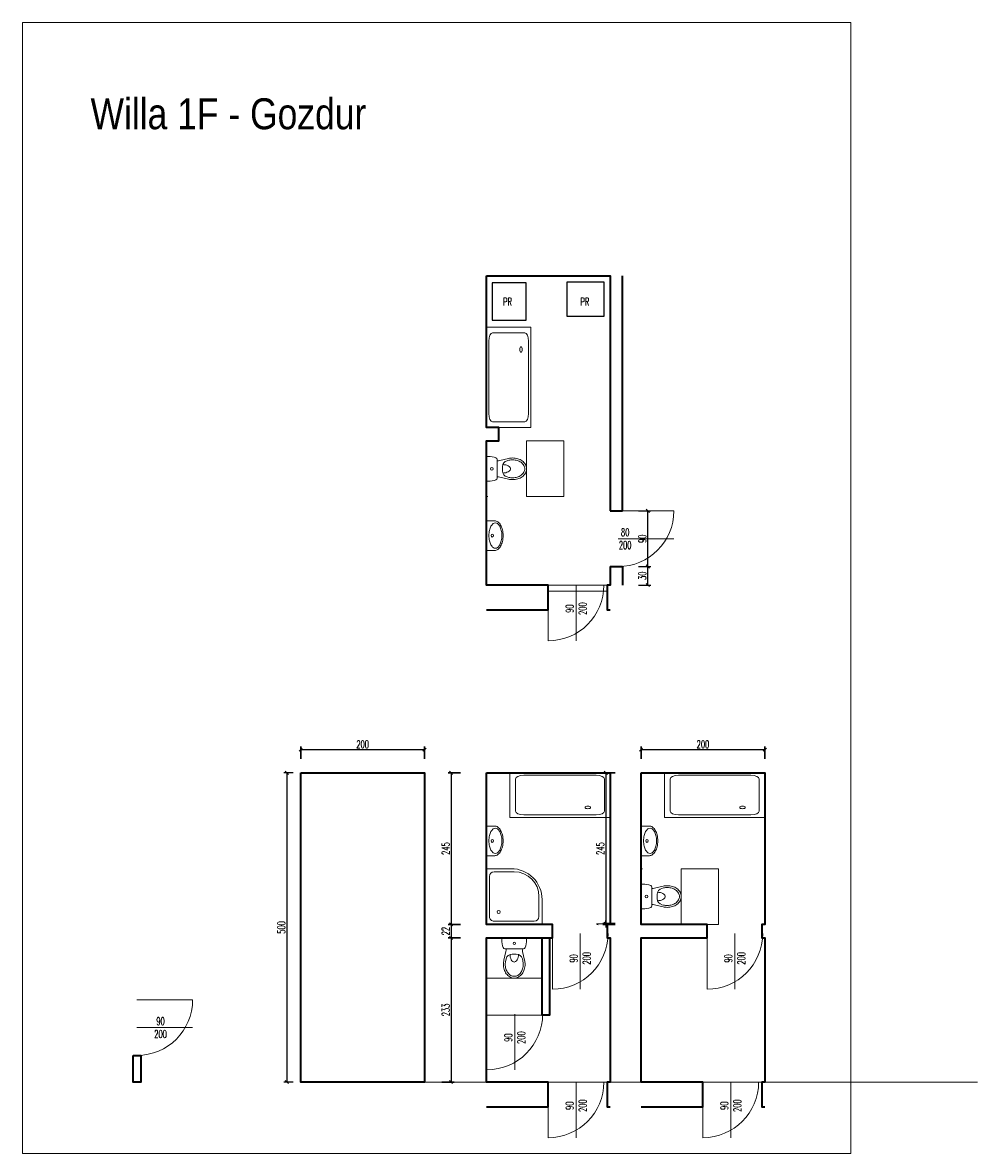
# Model space of a CAD drawing. Extents: x 33706 to 249013, y -74890 to 17912.
# Tile 17 of 175: x 60225 to 61768, y 10454 to 12282. Entities that reach past the tile are written whole.
import ezdxf
from ezdxf.lldxf.tags import DXFTag

# ---------------------------------------------------------------- set-up
doc = ezdxf.new("R2010")
doc.units = 0
doc.header["$MEASUREMENT"] = 0
doc.layers.add('__LT_konstrukcja', color=12, linetype='Continuous')
for name, color, linetype, lineweight in [('_konstrukcja', 96, 'Continuous', 20), ('_stolarka', 1, 'Continuous', 13), ('A-ARM', 1, 'Continuous', 15), ('ściany', 1, 'Continuous', 30)]:
    doc.layers.add(name, color=color, linetype=linetype, lineweight=lineweight)
doc.styles.add('Arial narrow', font='ARIALN.TTF')
doc.styles.add('SIMPLEX', font='SIMPLEX.shx', dxfattribs={"width": 0.6})
tags = doc.linetypes.add('HIDDEN', pattern=[0.375, 0.25, -0.125]).pattern_tags.tags
tags[6:7] = [DXFTag(74, 4), DXFTag(75, 0), DXFTag(340, '0'), DXFTag(46, 1.0), DXFTag(50, 0.0), DXFTag(44, 0.0), DXFTag(45, 0.0)]
tags[4:5] = [DXFTag(74, 4), DXFTag(75, 0), DXFTag(340, '0'), DXFTag(46, 1.0), DXFTag(50, 0.0), DXFTag(44, 0.0), DXFTag(45, 0.0)]
doc.dimstyles.new('1-50 cm', dxfattribs={"dimscale": 0.5, "dimtxt": 25, "dimasz": 10, "dimexe": 10, "dimexo": 25, "dimgap": 5, "dimtad": 1, "dimdec": 0, "dimdsep": 46, "dimtxsty": 'SIMPLEX', "dimblk": 'OBLIQUE', "dimcen": 0, "dimadec": 1, "dimazin": 0, "dimtfac": 0.028571, "dimtdec": 1, "dimtix": 1, "dimtmove": 1, "dimatfit": 2, "dimldrblk": 'DOT', "dimfxl": 30, "dimfxlon": 1, "dimtolj": 1, "dimlwe": -1, "dimarcsym": 0})

# ---------------------------------------------------------------- blocks, each defined once
blk = doc.blocks.new('_arm_brodzik prost 90')
at = {"layer": 'A-ARM', "color": 0}
for p, q in [((0, 90), (90, 90)), ((0, 0), (0, 90)), ((12.5, 85), (77.5, 85)), ((90, 90), (90, 0)), ((5, 12.5), (5, 77.5)), ((85, 77.5), (85, 12.5)), ((90, 0), (0, 0)), ((77.5, 5), (12.5, 5))]:
    blk.add_line(p, q, dxfattribs=at)
blk.add_circle((20, 20), 2.5, dxfattribs=at)
for centre, start, end in [((12.5, 77.5), 90, 180), ((77.5, 77.5), 0, 90), ((12.5, 12.5), 180, 270), ((77.5, 12.5), 270, 0)]:
    blk.add_arc(centre, 7.5, start, end, dxfattribs=at)
blk = doc.blocks.new('_arm_brodzik owal 90')
at = {"layer": 'A-ARM', "color": 0}
for p, q in [((-45, 85), (-12.5, 85)), ((-40, 90), (0, 90)), ((-5, 77.5), (-5, 12.5)), ((0, 90), (0, 0)), ((-90, 0), (-90, 40)), ((-85, 12.5), (-85, 45)), ((0, 0), (-90, 0)), ((-12.5, 5), (-77.5, 5))]:
    blk.add_line(p, q, dxfattribs=at)
blk.add_circle((-20, 20), 2.5, dxfattribs=at)
for centre, radius, start, end in [((-40, 40), 50, 90, 180), ((-45, 45), 40, 90, 180), ((-12.5, 77.5), 7.5, 0, 90), ((-77.5, 12.5), 7.5, 180, 270), ((-12.5, 12.5), 7.5, 270, 0)]:
    blk.add_arc(centre, radius, start, end, dxfattribs=at)
blk = doc.blocks.new('dr100_uniwersalne')
at = {"layer": '_stolarka', "color": 0, "linetype": 'ByBlock', "ltscale": 50}
blk.add_line((50, 0), (50, 100), dxfattribs=at)
blk.add_lwpolyline([(0, 0), (0, 100)], dxfattribs=at)
blk.add_arc((0, 0), 100, 0, 90, dxfattribs=at)
blk = doc.blocks.new('wc')
at = {"layer": 'A-ARM', "color": 0}
for p, q in [((-16.7, 35.7), (-13.5, 21.9)), ((-13.8, 36.4), (-13.2, 33.7)), ((3.4, 26), (-3.4, 26)), ((13.8, 36.4), (13.2, 33.7)), ((16.7, 35.7), (13.5, 21.9)), ((17.1, 0), (-17.1, 0)), ((-15, 17.5), (15, 17.5))]:
    blk.add_line(p, q, dxfattribs=at)
at = {"layer": 'A-ARM', "color": 0, "linetype": 'HIDDEN', "lineweight": 13, "ltscale": 50}
blk.add_lwpolyline([(45, 65), (45, 125), (-45, 125), (-45, 65)], close=True, dxfattribs=at)
at = {"layer": 'A-ARM', "color": 0}
for points in [[(17.5, 42.5, 0.072039), (16.3, 50.8, 0.083339), (12.9, 57.8, 0.106661), (7.1, 63.1, 0.132138), (0, 65, 0.132138), (-7.1, 63.1, 0.106661), (-12.9, 57.8, 0.083339), (-16.3, 50.8, 0.072039), (-17.5, 42.5, 0.05824), (-16.7, 35.7, 0.083339)], [(14.5, 42.5, 0.072039), (13.4, 50, 0.083339), (10.5, 56, 0.106661), (5.6, 60.5, 0.132138), (0, 62, 0.132138), (-5.6, 60.5, 0.106661), (-10.5, 56, 0.083339), (-13.4, 50, 0.072039), (-14.5, 42.5, 0.05824), (-13.8, 36.4, 0.05824)], [(6.8, 26.6, 0.047502), (6.3, 31.2, 0.067446), (4.8, 35.2, 0.105232), (2.3, 38.2, 0.168531), (0, 39, 0.168531), (-2.3, 38.2, 0.105232), (-4.8, 35.2, 0.067446), (-6.3, 31.2, 0.047502), (-6.8, 26.6, 0.053598)], [(13.8, 36.4, 0.05824), (14.5, 42.5, 0.05824)], [(16.7, 35.7, 0.05824), (17.5, 42.5, 0.072039)]]:
    blk.add_lwpolyline(points, format="xyb", dxfattribs=at)
at = {"layer": 'A-ARM', "color": 0, "linetype": 'HIDDEN', "lineweight": 13, "ltscale": 50}
for points in [[(-45, 0), (-45, 2.5)], [(-42.5, 0), (-45, 0)], [(45, 0), (42.5, 0)], [(45, 0), (45, 2.5)]]:
    blk.add_lwpolyline(points, dxfattribs=at)
at = {"layer": 'A-ARM', "color": 0}
blk.add_circle((0, 8.8), 1.96, dxfattribs=at)
for centre, radius, start, end in [((-33, 17.4), 20, 0.3283, 13.0047), ((-3.4, 36), 10, 193.0047, 270), ((3.4, 36), 10, 270, 346.9953), ((33, 17.4), 20, 166.9953, 179.6717), ((16.9, 2.7), 37, 159.6583, 179.4624), ((-17.1, 3), 3, 179.4624, 270), ((-15, 14.5), 3, 90, 159.6583), ((15, 14.5), 3, 20.3417, 90), ((17.1, 3), 3, 270, 0.5376), ((-16.9, 2.7), 37, 0.5376, 20.3417)]:
    blk.add_arc(centre, radius, start, end, dxfattribs=at)
blk = doc.blocks.new('_OBLIQUE')
at = {"color": 0, "linetype": 'ByBlock', "lineweight": -2}
for p, q in [((-0.5, -0.5), (0.5, 0.5)), ((0, 0), (0, 0))]:
    blk.add_line(p, q, dxfattribs=at)
blk = doc.blocks.new('*D10417')
at = {"layer": 'DEFPOINTS', "color": 0, "lineweight": 18, "ltscale": 50}
for p in [(60874.3, 11106.6), (60674.3, 11069), (60874.3, 11069)]:
    blk.add_point(p, dxfattribs=at)
at = {"layer": 'ściany', "color": 0, "ltscale": 50}
for p, q in [((60674.3, 11091.6), (60674.3, 11111.6)), ((60874.3, 11091.6), (60874.3, 11111.6))]:
    blk.add_line(p, q, dxfattribs=at)
at = {"layer": 'ściany', "color": 0, "lineweight": -2, "ltscale": 50}
blk.add_line((60674.3, 11106.6), (60874.3, 11106.6), dxfattribs=at)
at = {"layer": 'ściany', "color": 0, "lineweight": -2, "ltscale": 50, "xscale": 5, "yscale": 5, "zscale": 5, "rotation": 180}
blk.add_blockref('_OBLIQUE', (60674.3, 11106.6), dxfattribs=at)
at = {"layer": 'ściany', "color": 0, "lineweight": -2, "ltscale": 50, "xscale": 5, "yscale": 5, "zscale": 5}
blk.add_blockref('_OBLIQUE', (60874.3, 11106.6), dxfattribs=at)
at = {"layer": 'ściany', "color": 0, "lineweight": 18, "ltscale": 50, "insert": (60774.3, 11115.3), "char_height": 12.5, "attachment_point": 5, "style": 'SIMPLEX'}
blk.add_mtext('\\A1;200', dxfattribs=at)
blk = doc.blocks.new('_Dot')
at = {"color": 0, "lineweight": -2}
blk.add_line((-0.5, 0), (-1, 0), dxfattribs=at)
at = {"color": 0, "const_width": 0.5}
blk.add_lwpolyline([(-0.25, 0, 1), (0.25, 0, 1)], format="xyb", close=True, dxfattribs=at)
blk = doc.blocks.new('*D10418')
at = {"layer": 'DEFPOINTS', "color": 0, "lineweight": 18, "ltscale": 50}
for p in [(60974.3, 11069), (60917.3, 10824), (60974.3, 10824)]:
    blk.add_point(p, dxfattribs=at)
at = {"layer": 'ściany', "color": 0, "ltscale": 50}
for p, q in [((60932.3, 11069), (60912.3, 11069)), ((60932.3, 10824), (60912.3, 10824))]:
    blk.add_line(p, q, dxfattribs=at)
at = {"layer": 'ściany', "color": 0, "lineweight": -2, "ltscale": 50}
blk.add_line((60917.3, 11069), (60917.3, 10824), dxfattribs=at)
at = {"layer": 'ściany', "color": 0, "lineweight": -2, "ltscale": 50, "xscale": 5, "yscale": 5, "zscale": 5}
for p, rotation in [((60917.3, 11069), 90), ((60917.3, 10824), 270)]:
    blk.add_blockref('_OBLIQUE', p, dxfattribs=dict(at, rotation=rotation))
at = {"layer": 'ściany', "color": 0, "lineweight": 18, "ltscale": 50, "insert": (60908.6, 10946.5), "char_height": 12.5, "attachment_point": 5, "rotation": 90, "style": 'SIMPLEX'}
blk.add_mtext('\\A1;245', dxfattribs=at)
blk = doc.blocks.new('*D10419')
at = {"layer": 'DEFPOINTS', "color": 0, "lineweight": 18, "ltscale": 50}
for p in [(60974.3, 10824), (60917.3, 10802), (60975.6, 10802)]:
    blk.add_point(p, dxfattribs=at)
at = {"layer": 'ściany', "color": 0, "ltscale": 50}
for p, q in [((60932.3, 10824), (60912.3, 10824)), ((60932.3, 10802), (60912.3, 10802))]:
    blk.add_line(p, q, dxfattribs=at)
at = {"layer": 'ściany', "color": 0, "lineweight": -2, "ltscale": 50}
blk.add_line((60917.3, 10824), (60917.3, 10802), dxfattribs=at)
at = {"layer": 'ściany', "color": 0, "lineweight": -2, "ltscale": 50, "xscale": 5, "yscale": 5, "zscale": 5}
for p, rotation in [((60917.3, 10824), 90), ((60917.3, 10802), 270)]:
    blk.add_blockref('_OBLIQUE', p, dxfattribs=dict(at, rotation=rotation))
at = {"layer": 'ściany', "color": 0, "lineweight": 18, "ltscale": 50, "insert": (60908.6, 10813), "char_height": 12.5, "attachment_point": 5, "rotation": 90, "style": 'SIMPLEX'}
blk.add_mtext('\\A1;22', dxfattribs=at)
blk = doc.blocks.new('*D10420')
at = {"layer": 'DEFPOINTS', "color": 0, "lineweight": 18, "ltscale": 50}
for p in [(60974.3, 10802), (60674.3, 10569), (60917.3, 10569)]:
    blk.add_point(p, dxfattribs=at)
at = {"layer": 'ściany', "color": 0, "ltscale": 50}
for p, q in [((60932.3, 10802), (60912.3, 10802)), ((60902.3, 10569), (60922.3, 10569))]:
    blk.add_line(p, q, dxfattribs=at)
at = {"layer": 'ściany', "color": 0, "lineweight": -2, "ltscale": 50}
blk.add_line((60917.3, 10802), (60917.3, 10569), dxfattribs=at)
at = {"layer": 'ściany', "color": 0, "lineweight": -2, "ltscale": 50, "xscale": 5, "yscale": 5, "zscale": 5}
for p, rotation in [((60917.3, 10802), 90), ((60917.3, 10569), 270)]:
    blk.add_blockref('_OBLIQUE', p, dxfattribs=dict(at, rotation=rotation))
at = {"layer": 'ściany', "color": 0, "lineweight": 18, "ltscale": 50, "insert": (60908.6, 10685.5), "char_height": 12.5, "attachment_point": 5, "rotation": 90, "style": 'SIMPLEX'}
blk.add_mtext('\\A1;233', dxfattribs=at)
blk = doc.blocks.new('*D10422')
at = {"layer": 'DEFPOINTS', "color": 0, "lineweight": 18, "ltscale": 50}
for p in [(61224.3, 11069), (61167.3, 10824), (61224.3, 10824)]:
    blk.add_point(p, dxfattribs=at)
at = {"layer": 'ściany', "color": 0, "ltscale": 50}
for p, q in [((61182.3, 11069), (61162.3, 11069)), ((61182.3, 10824), (61162.3, 10824))]:
    blk.add_line(p, q, dxfattribs=at)
at = {"layer": 'ściany', "color": 0, "lineweight": -2, "ltscale": 50}
blk.add_line((61167.3, 11069), (61167.3, 10824), dxfattribs=at)
at = {"layer": 'ściany', "color": 0, "lineweight": -2, "ltscale": 50, "xscale": 5, "yscale": 5, "zscale": 5}
for p, rotation in [((61167.3, 11069), 90), ((61167.3, 10824), 270)]:
    blk.add_blockref('_OBLIQUE', p, dxfattribs=dict(at, rotation=rotation))
at = {"layer": 'ściany', "color": 0, "lineweight": 18, "ltscale": 50, "insert": (61158.6, 10946.5), "char_height": 12.5, "attachment_point": 5, "rotation": 90, "style": 'SIMPLEX'}
blk.add_mtext('\\A1;245', dxfattribs=at)
blk = doc.blocks.new('*D10423')
at = {"layer": 'DEFPOINTS', "color": 0, "lineweight": 18, "ltscale": 50}
for p in [(61167.3, 10825.2), (61224.3, 10825.2), (61224.3, 10824)]:
    blk.add_point(p, dxfattribs=at)
at = {"layer": 'ściany', "color": 0, "ltscale": 50}
for p, q in [((61182.3, 10825.2), (61162.3, 10825.2)), ((61182.3, 10824), (61162.3, 10824))]:
    blk.add_line(p, q, dxfattribs=at)
at = {"layer": 'ściany', "color": 0, "lineweight": -2, "ltscale": 50}
for p, q in [((61167.3, 10825.2), (61167.3, 10830.2)), ((61167.3, 10824), (61167.3, 10825.2)), ((61167.3, 10824), (61167.3, 10819))]:
    blk.add_line(p, q, dxfattribs=at)
at = {"layer": 'ściany', "color": 0, "lineweight": -2, "ltscale": 50, "xscale": 5, "yscale": 5, "zscale": 5}
for p, rotation in [((61167.3, 10825.2), 270), ((61167.3, 10824), 90)]:
    blk.add_blockref('_OBLIQUE', p, dxfattribs=dict(at, rotation=rotation))
at = {"layer": 'ściany', "color": 0, "lineweight": 18, "ltscale": 50, "insert": (61158.6, 10824.6), "char_height": 12.5, "attachment_point": 5, "rotation": 90, "style": 'SIMPLEX'}
blk.add_mtext('\\A1;1', dxfattribs=at)
blk = doc.blocks.new('*D10421')
at = {"layer": 'DEFPOINTS', "color": 0, "lineweight": 18, "ltscale": 50}
for p in [(61424.3, 11106.6), (61224.3, 11069), (61424.3, 11069)]:
    blk.add_point(p, dxfattribs=at)
at = {"layer": 'ściany', "color": 0, "ltscale": 50}
for p, q in [((61224.3, 11091.6), (61224.3, 11111.6)), ((61424.3, 11091.6), (61424.3, 11111.6))]:
    blk.add_line(p, q, dxfattribs=at)
at = {"layer": 'ściany', "color": 0, "lineweight": -2, "ltscale": 50}
blk.add_line((61224.3, 11106.6), (61424.3, 11106.6), dxfattribs=at)
at = {"layer": 'ściany', "color": 0, "lineweight": -2, "ltscale": 50, "xscale": 5, "yscale": 5, "zscale": 5, "rotation": 180}
blk.add_blockref('_OBLIQUE', (61224.3, 11106.6), dxfattribs=at)
at = {"layer": 'ściany', "color": 0, "lineweight": -2, "ltscale": 50, "xscale": 5, "yscale": 5, "zscale": 5}
blk.add_blockref('_OBLIQUE', (61424.3, 11106.6), dxfattribs=at)
at = {"layer": 'ściany', "color": 0, "lineweight": 18, "ltscale": 50, "insert": (61324.3, 11115.3), "char_height": 12.5, "attachment_point": 5, "style": 'SIMPLEX'}
blk.add_mtext('\\A1;200', dxfattribs=at)
blk = doc.blocks.new('_arm_umywalka')
at = {"layer": 'A-ARM', "color": 0}
for p, q in [((-20, 13.5), (-20, 0)), ((-20, 0), (20, 0)), ((20, 0), (20, 13.5))]:
    blk.add_line(p, q, dxfattribs=at)
blk.add_lwpolyline([(20, 13.5, 0.138474), (18.6, 18.4, 0.107069), (14.1, 23, 0.080452), (8, 25.9, 0.068264), (0, 27, 0.068264), (-8, 25.9, 0.080452), (-14.1, 23, 0.107069), (-18.6, 18.4, 0.138474), (-20, 13.5, 0.138474)], format="xyb", dxfattribs=at)
blk.add_lwpolyline([(-17, 14.5, 0.138474), (-16.1, 11.2, 0.107069), (-12.5, 7.4, 0.080452), (-7.1, 5, 0.068264), (0, 4, 0.068264), (7.1, 5, 0.080452), (12.5, 7.4, 0.107069), (16.1, 11.2, 0.138474), (17, 14.5, 0.138474), (16.1, 17.8, 0.107069), (12.5, 21.6, 0.080452), (7.1, 24, 0.068264), (0, 25, 0.068264), (-7.1, 24, 0.080452), (-12.5, 21.6, 0.107069), (-16.1, 17.8, 0.138474)], format="xyb", close=True, dxfattribs=at)
blk.add_circle((0, 9.5), 2, dxfattribs=at)
blk = doc.blocks.new('*D10452')
at = {"layer": '__LT_konstrukcja', "color": 0, "ltscale": 50}
for p, q in [((60661.8, 11069), (60646.8, 11069)), ((60661.8, 10569), (60646.8, 10569))]:
    blk.add_line(p, q, dxfattribs=at)
at = {"layer": '__LT_konstrukcja', "color": 0, "lineweight": -2, "ltscale": 50}
blk.add_line((60651.8, 11069), (60651.8, 10569), dxfattribs=at)
at = {"layer": 'DEFPOINTS', "color": 0, "lineweight": 18, "ltscale": 50}
for p in [(60674.3, 11069), (60651.8, 10569), (60674.3, 10569)]:
    blk.add_point(p, dxfattribs=at)
at = {"layer": '__LT_konstrukcja', "color": 0, "lineweight": -2, "ltscale": 50, "xscale": 5, "yscale": 5, "zscale": 5}
for p, rotation in [((60651.8, 11069), 90), ((60651.8, 10569), 270)]:
    blk.add_blockref('_OBLIQUE', p, dxfattribs=dict(at, rotation=rotation))
at = {"layer": '__LT_konstrukcja', "color": 0, "lineweight": 18, "ltscale": 50, "insert": (60643.1, 10819), "char_height": 12.5, "attachment_point": 5, "rotation": 90, "style": 'SIMPLEX'}
blk.add_mtext('\\A1;500', dxfattribs=at)
blk = doc.blocks.new('*D10453')
at = {"layer": '__LT_konstrukcja', "color": 0, "ltscale": 50}
for p, q in [((61220.3, 11402.6), (61240.3, 11402.6)), ((61220.3, 11372.6), (61240.3, 11372.6))]:
    blk.add_line(p, q, dxfattribs=at)
at = {"layer": '__LT_konstrukcja', "color": 0, "lineweight": -2, "ltscale": 50}
blk.add_line((61235.3, 11372.6), (61235.3, 11402.6), dxfattribs=at)
at = {"layer": 'DEFPOINTS', "color": 0, "lineweight": 18, "ltscale": 50}
for p in [(61174.3, 11402.6), (61235.3, 11402.6), (61174.3, 11372.6)]:
    blk.add_point(p, dxfattribs=at)
at = {"layer": '__LT_konstrukcja', "color": 0, "lineweight": -2, "ltscale": 50, "xscale": 5, "yscale": 5, "zscale": 5}
for p, rotation in [((61235.3, 11402.6), 90), ((61235.3, 11372.6), 270)]:
    blk.add_blockref('_OBLIQUE', p, dxfattribs=dict(at, rotation=rotation))
at = {"layer": '__LT_konstrukcja', "color": 0, "lineweight": 18, "ltscale": 50, "insert": (61226.5, 11387.6), "char_height": 12.5, "attachment_point": 5, "rotation": 90, "style": 'SIMPLEX'}
blk.add_mtext('\\A1;30', dxfattribs=at)
blk = doc.blocks.new('*D10454')
at = {"layer": '__LT_konstrukcja', "color": 0, "ltscale": 50}
for p, q in [((61220.3, 11492.6), (61240.3, 11492.6)), ((61220.3, 11402.6), (61240.3, 11402.6))]:
    blk.add_line(p, q, dxfattribs=at)
at = {"layer": '__LT_konstrukcja', "color": 0, "lineweight": -2, "ltscale": 50}
blk.add_line((61235.3, 11402.6), (61235.3, 11492.6), dxfattribs=at)
at = {"layer": 'DEFPOINTS', "color": 0, "lineweight": 18, "ltscale": 50}
for p in [(61174.3, 11492.6), (61235.3, 11492.6), (61174.3, 11402.6)]:
    blk.add_point(p, dxfattribs=at)
at = {"layer": '__LT_konstrukcja', "color": 0, "lineweight": -2, "ltscale": 50, "xscale": 5, "yscale": 5, "zscale": 5}
for p, rotation in [((61235.3, 11492.6), 90), ((61235.3, 11402.6), 270)]:
    blk.add_blockref('_OBLIQUE', p, dxfattribs=dict(at, rotation=rotation))
at = {"layer": '__LT_konstrukcja', "color": 0, "lineweight": 18, "ltscale": 50, "insert": (61226.5, 11447.6), "char_height": 12.5, "attachment_point": 5, "rotation": 90, "style": 'SIMPLEX'}
blk.add_mtext('\\A1;90', dxfattribs=at)

msp = doc.modelspace()

# ---------------------------------------------------------------- linework, layer by layer
at = {"layer": '__LT_konstrukcja', "lineweight": 18, "ltscale": 50}
for points in [[(61563.1, 10453.6), (60224.8, 10453.6), (60224.8, 12282.1), (61563.1, 12282.1)], [(61074.3, 11372.6), (61169.3, 11372.6), (61169.3, 11362.6), (61074.3, 11362.6)]]:
    msp.add_lwpolyline(points, close=True, dxfattribs=at)
at = {"layer": '_konstrukcja', "lineweight": 35, "ltscale": 50}
for p, q in [((61194.3, 11492.6), (61194.3, 11872.6)), ((61174.3, 11492.6), (61194.3, 11492.6)), ((61174.3, 11402.6), (61194.3, 11402.6)), ((61194.3, 11402.6), (61194.3, 11372.6))]:
    msp.add_line(p, q, dxfattribs=at)
for points in [[(60974.3, 11332.6), (61074.3, 11332.6), (61074.3, 11372.6), (60974.3, 11372.6), (60974.3, 11605.6), (60994.3, 11605.6), (60994.3, 11627.6), (60974.3, 11627.6), (60974.3, 11872.6)], [(60974.3, 11872.6), (61174.3, 11872.6), (61174.3, 11627.6), (61174.3, 11627.6), (61174.3, 11605.6), (61174.3, 11605.6), (61174.3, 11492.6)], [(60974.3, 11605.6), (60994.3, 11605.6), (60994.3, 11627.6), (60974.3, 11627.6)], [(61174.3, 11402.6), (61174.3, 11372.6), (61169.3, 11372.6), (61169.3, 11332.6), (61174.3, 11332.6)], [(60974.3, 11069), (61174.3, 11069), (61174.3, 10824), (61169.3, 10824), (61169.3, 10802), (61174.3, 10802), (61174.3, 10569), (61169.3, 10569), (61169.3, 10529), (61174.3, 10529)], [(60974.3, 10529), (61074.3, 10529), (61074.3, 10569), (60974.3, 10569), (60974.3, 10802), (61080.9, 10802), (61080.9, 10824), (60974.3, 10824), (60974.3, 11069)], [(61224.3, 10529), (61324.3, 10529), (61324.3, 10569), (61224.3, 10569), (61224.3, 10802), (61330.9, 10802), (61330.9, 10824), (61224.3, 10824), (61224.3, 11069)], [(61224.3, 11069), (61424.3, 11069), (61424.3, 10824), (61419.3, 10824), (61419.3, 10802), (61424.3, 10802), (61424.3, 10569), (61419.3, 10569), (61419.3, 10529), (61424.3, 10529)]]:
    msp.add_lwpolyline(points, dxfattribs=at)
for points in [[(60674.3, 11069), (60874.3, 11069), (60874.3, 10569), (60674.3, 10569)], [(61064.3, 10802), (61076.3, 10802), (61076.3, 10677), (61064.3, 10677)], [(60403.6, 10612), (60415.6, 10612), (60415.6, 10569), (60403.6, 10569)]]:
    msp.add_lwpolyline(points, close=True, dxfattribs=at)
at = {"layer": 'A-ARM', "lineweight": 25, "ltscale": 50}
for points in [[(61038.4, 11861.2), (60983.4, 11861.2), (60983.4, 11801.2), (61038.4, 11801.2)], [(61164.5, 11807.6), (61164.5, 11862.6), (61104.5, 11862.6), (61104.5, 11807.6)]]:
    msp.add_lwpolyline(points, close=True, dxfattribs=at)
at = {"layer": 'ściany', "lineweight": 18, "ltscale": 50}
msp.add_line((61767.8, 10569), (60817.4, 10569), dxfattribs=at)

# ---------------------------------------------------------------- block references
at = {"layer": 'A-ARM', "xscale": 0.8, "yscale": 1.8}
for p, rotation in [((61046.3, 11789.6), 180.000000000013), ((61174.3, 10997), 89.99999999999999), ((61424.3, 10997), 89.99999999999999)]:
    msp.add_blockref('_arm_brodzik prost 90', p, dxfattribs=dict(at, rotation=rotation))
at = {"layer": 'A-ARM'}
for p, rotation in [((60974.3, 11560.6), 269.9999999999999), ((61224.3, 10869), 269.9999999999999), ((61019.3, 10802), 179.9999999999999)]:
    msp.add_blockref('wc', p, dxfattribs=dict(at, rotation=rotation))
at = {"layer": 'A-ARM', "xscale": -1.2, "rotation": 269.9999999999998}
for p in [(60974.3, 11452.6), (60974.3, 10959), (61224.3, 10959)]:
    msp.add_blockref('_arm_umywalka', p, dxfattribs=at)
at = {"layer": 'A-ARM', "lineweight": 25, "ltscale": 50, "rotation": 269.9999999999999}
msp.add_blockref('_arm_brodzik owal 90', (60974.3, 10824), dxfattribs=at)
at = {"layer": 'ściany', "color": 12, "lineweight": 35}
for p, xscale, yscale, zscale, rotation in [((61187.3, 11492.6), 0.8999999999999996, 0.8999999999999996, 0.8999999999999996, 269.9999999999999), ((61074.3, 11372.6), -0.9, 0.9, 0.9, 180.0000000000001), ((61080.9, 10809), -0.9, 0.9, 0.9, 180.0000000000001), ((61330.9, 10809), -0.9, 0.9, 0.9, 180.0000000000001), ((60409.6, 10702), 0.9, 0.9, 0.9, 269.9999999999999), ((60975.2, 10678.9), -0.9, 0.9, 0.9, 180.0000000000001), ((61074.3, 10569), -0.9, 0.9, 0.9, 180.0000000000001), ((61324.3, 10569), -0.9, 0.9, 0.9, 180.0000000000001)]:
    msp.add_blockref('dr100_uniwersalne', p, dxfattribs=dict(at, xscale=xscale, yscale=yscale, zscale=zscale, rotation=rotation))

# ---------------------------------------------------------------- texts
at = {"layer": 'A-ARM', "lineweight": 25, "ltscale": 50, "style": 'Arial narrow'}
msp.add_text('Willa 1F - Gozdur', height=50, dxfattribs=at).set_placement((60334.6, 12109.7))
at = {"layer": 'A-ARM', "lineweight": 25, "ltscale": 50, "char_height": 12.5, "attachment_point": 5, "style": 'SIMPLEX'}
for s, insert in [('{\\A1;PR}', (61008.5, 11830.8)), ('{\\A1;PR}', (61133.5, 11830.8)), ('{\\A1;80\\P200}', (61198.6, 11447.6)), ('{\\A1;90\\P200}', (60447.7, 10657))]:
    msp.add_mtext(s, dxfattribs=dict(at, insert=insert))
at = {"layer": 'A-ARM', "lineweight": 25, "ltscale": 50, "char_height": 12.5, "attachment_point": 5, "rotation": 90, "style": 'SIMPLEX'}
for insert in [(61119.3, 11334.5), (61125.9, 10769), (61375.9, 10769), (61020.2, 10640.8), (61119.3, 10530.8), (61369.3, 10530.8)]:
    msp.add_mtext('{\\A1;90\\P200}', dxfattribs=dict(at, insert=insert))

# ---------------------------------------------------------------- dimensions: what is measured, and where the dimension line sits
at = {"layer": '__LT_konstrukcja', "lineweight": 18, "ltscale": 50}
for base, p1, p2, picture, middle in [((61235.3, 11492.6), (61174.3, 11402.6), (61174.3, 11492.6), '*D10454', (61226.5, 11447.6)), ((61235.3, 11402.6), (61174.3, 11372.6), (61174.3, 11402.6), '*D10453', (61226.5, 11387.6)), ((60651.8, 10569), (60674.3, 11069), (60674.3, 10569), '*D10452', (60643.1, 10819))]:
    dim = msp.add_linear_dim(base=base, p1=p1, p2=p2, angle=90, dimstyle='1-50 cm', dxfattribs=at)
    dim.commit()
    dim.dimension.update_dxf_attribs({"geometry": picture, "text_midpoint": middle})
at = {"layer": 'ściany', "lineweight": 18, "ltscale": 50}
for base, p1, p2, picture, middle in [((60874.3, 11106.6), (60674.3, 11069), (60874.3, 11069), '*D10417', (60774.3, 11115.3)), ((61424.3, 11106.6), (61224.3, 11069), (61424.3, 11069), '*D10421', (61324.3, 11115.3))]:
    dim = msp.add_linear_dim(base=base, p1=p1, p2=p2, dimstyle='1-50 cm', dxfattribs=at)
    dim.commit()
    dim.dimension.update_dxf_attribs({"geometry": picture, "text_midpoint": middle})
for base, p1, p2, picture, middle in [((60917.3, 10824), (60974.3, 11069), (60974.3, 10824), '*D10418', (60908.6, 10946.5)), ((61167.3, 10824), (61224.3, 11069), (61224.3, 10824), '*D10422', (61158.6, 10946.5)), ((60917.3, 10802), (60974.3, 10824), (60975.6, 10802), '*D10419', (60908.6, 10813)), ((61167.3, 10825.2), (61224.3, 10824), (61224.3, 10825.2), '*D10423', (61158.6, 10824.6)), ((60917.3, 10569), (60974.3, 10802), (60674.3, 10569), '*D10420', (60908.6, 10685.5))]:
    dim = msp.add_linear_dim(base=base, p1=p1, p2=p2, angle=90, dimstyle='1-50 cm', dxfattribs=at)
    dim.commit()
    dim.dimension.update_dxf_attribs({"geometry": picture, "text_midpoint": middle})

doc.saveas('drawing.dxf')
